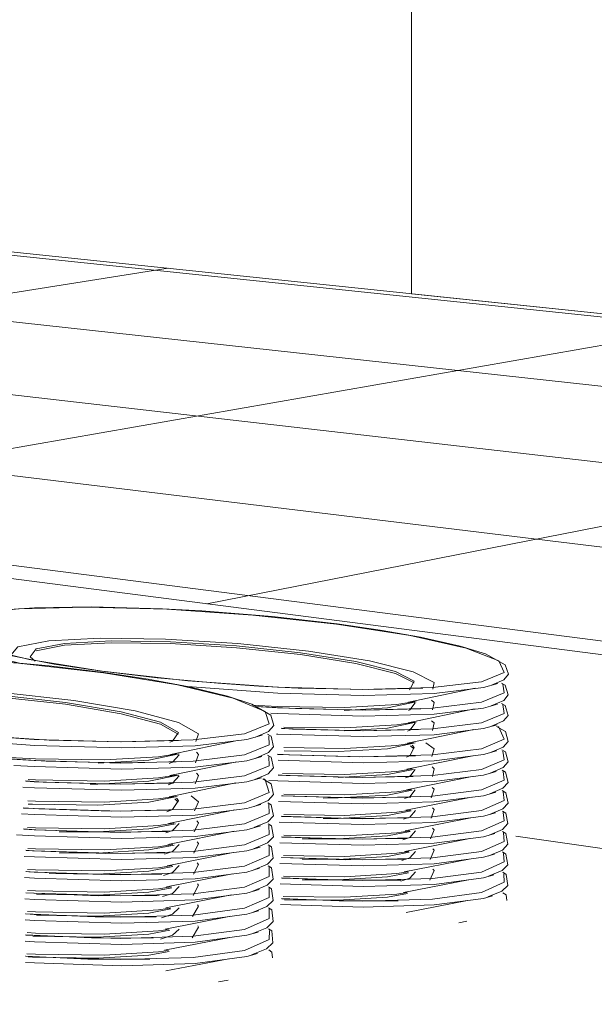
# Model space of a CAD drawing. Header units: metres. Extents: x -32 to 90, y -28 to 32.
# Tile 49 of 148: x 90.02303 to 90.0247, y 1.74379 to 1.74665. Entities that reach past the tile are written whole.
import ezdxf

# ---------------------------------------------------------------- set-up
doc = ezdxf.new("R2010")
doc.units = ezdxf.units.M
for name, color, linetype, lineweight in [('A-FLOR', 192, 'Continuous', 18), ('A-FLOR-PATT', 8, 'Continuous', 50), ('A-GENM', 13, 'Continuous', 18), ('A-MASS', 70, 'Continuous', 9), ('A-WALL', 113, 'Continuous', 18), ('Q-SPCQ', 91, 'Continuous', 9)]:
    doc.layers.add(name, color=color, linetype=linetype, lineweight=lineweight)

# ---------------------------------------------------------------- blocks, each defined once
blk = doc.blocks.new('FP_19-1-RESTAURANTE-BALCÃO DISTRIBUIÇÃO')
at = {"layer": 'A-FLOR-PATT', "lineweight": 9}
for p, q in [((-4.0618185, 1.7452753), (-4.0687508, 1.7460004)), ((-4.0679521, 1.745926), (-4.0687709, 1.745797)), ((-4.0618496, 1.745053), (-4.0687695, 1.7458115)), ((-4.0663627, 1.7457601), (-4.068817, 1.7453316)), ((-4.0607939, 1.7446834), (-4.0687901, 1.7456038)), ((-4.0646383, 1.7455801), (-4.0678395, 1.744953)), ((-4.0586609, 1.7441442), (-4.0688128, 1.7453744)), ((-4.0584524, 1.7437911), (-4.0688423, 1.7451203))]:
    blk.add_line(p, q, dxfattribs=at)

msp = doc.modelspace()

# ---------------------------------------------------------------- linework, layer by layer
at = {"layer": 'A-FLOR', "lineweight": 9}
msp.add_line((90.0252938, 1.7447317), (90.022449, 1.7450984), dxfattribs=at)
at = {"layer": 'A-GENM', "lineweight": 9}
msp.add_line((90.0263871, 1.7440052), (90.0244721, 1.7442788), dxfattribs=at)
at = {"layer": 'A-MASS'}
for p, q in [((90.0241689, 1.7510207), (90.0241689, 1.7458523)), ((90.0241689, 1.7458523), (90.0260246, 1.7456586))]:
    msp.add_line(p, q, dxfattribs=at)
at = {"layer": 'A-WALL', "lineweight": 9}
msp.add_line((90.0228448, 1.7459905), (90.0295978, 1.7452857), dxfattribs=at)
at = {"layer": 'Q-SPCQ'}
for p, q in [((90.0243543, 1.7447078), (90.0241611, 1.7446675)), ((90.0243523, 1.7446479), (90.0241596, 1.744608)), ((90.0244225, 1.7445949), (90.0244195, 1.7445968)), ((90.0243502, 1.744588), (90.0241581, 1.7445485)), ((90.0236643, 1.7445565), (90.0234696, 1.7445159)), ((90.0241766, 1.744532), (90.0241663, 1.7445405)), ((90.0243475, 1.744512), (90.0241561, 1.744473)), ((90.0236621, 1.7444948), (90.0234679, 1.7444546)), ((90.0243454, 1.7444521), (90.0241545, 1.7444134)), ((90.0236598, 1.7444332), (90.0234662, 1.7443934)), ((90.0237444, 1.7444424), (90.023741, 1.7444448)), ((90.0234923, 1.7443779), (90.0234829, 1.7443868)), ((90.0243433, 1.7443921), (90.0241529, 1.7443539)), ((90.0236568, 1.744355), (90.023464, 1.7443157)), ((90.0243411, 1.7443322), (90.0241513, 1.7442943)), ((90.0236545, 1.7442933), (90.0234623, 1.7442545)), ((90.0243389, 1.7442722), (90.0241496, 1.7442348)), ((90.0236521, 1.7442316), (90.0234605, 1.7441932)), ((90.0243366, 1.7442122), (90.024148, 1.7441752)), ((90.0236496, 1.7441699), (90.0234587, 1.7441319)), ((90.0243344, 1.7441523), (90.0241463, 1.7441156)), ((90.0236472, 1.7441082), (90.0234569, 1.7440707)), ((90.0243321, 1.7440923), (90.0241539, 1.7440579)), ((90.0236447, 1.7440465), (90.023455, 1.7440094)), ((90.0243298, 1.7440323), (90.0243064, 1.7440278)), ((90.0236422, 1.7439848), (90.0234531, 1.7439481)), ((90.0236396, 1.743923), (90.0234568, 1.7438879)), ((90.023637, 1.7438613), (90.0236091, 1.743856))]:
    msp.add_line(p, q, dxfattribs=at)
for points in [[(90.022833, 1.7448389, 0), (90.0228039, 1.7448593, 0), (90.0227956, 1.7448767, 0), (90.0228132, 1.7449016, 0), (90.0228795, 1.7449227, 0), (90.0229564, 1.7449336, 0), (90.0230749, 1.7449416, 0), (90.0232398, 1.744944, 0), (90.0234466, 1.7449383, 0), (90.0235607, 1.744932, 0), (90.0237649, 1.7449157, 0), (90.0239532, 1.7448946, 0)], [(90.0239522, 1.7448941, 0), (90.0237091, 1.7449202, 0), (90.0234591, 1.744937, 0), (90.0232254, 1.7449433, 0), (90.0230291, 1.7449383, 0), (90.0228884, 1.7449226, 0), (90.0228169, 1.7448975, 0), (90.0228223, 1.7448652, 0), (90.0229054, 1.7448287, 0), (90.0230597, 1.7447915, 0), (90.0232715, 1.7447572, 0)], [(90.0244225, 1.7447872, 0), (90.0243279, 1.7448243, 0), (90.0241655, 1.7448611, 0), (90.0239522, 1.7448941, 0)], [(90.0244018, 1.7447165, 0), (90.0244375, 1.7447324, 0), (90.0244504, 1.7447485, 0), (90.0244411, 1.7447761, 0), (90.0243837, 1.7448073, 0), (90.0243109, 1.7448301, 0), (90.0241953, 1.7448562, 0), (90.0240787, 1.7448767, 0), (90.0239532, 1.7448946, 0)], [(90.0238709, 1.7448157, 0), (90.0236656, 1.7448376, 0), (90.0234558, 1.7448506, 0), (90.0232657, 1.7448533, 0), (90.0231171, 1.7448454, 0), (90.0230271, 1.7448277, 0), (90.0230064, 1.7448034, 0)], [(90.0228159, 1.74485, 0), (90.0228996, 1.7448131, 0), (90.02304, 1.7447785, 0)], [(90.0238477, 1.744811, 0), (90.0236611, 1.7448309, 0), (90.0234703, 1.7448428, 0), (90.0232974, 1.7448453, 0), (90.0231622, 1.744838, 0), (90.0230806, 1.744822, 0), (90.0230625, 1.7447988, 0), (90.0230776, 1.744786, 0)], [(90.0238477, 1.7448055, 0), (90.0236611, 1.7448255, 0), (90.0234703, 1.7448373, 0), (90.0232974, 1.7448398, 0), (90.0231622, 1.7448326, 0), (90.0230806, 1.7448165, 0)], [(90.0221266, 1.7446914, 0), (90.0220955, 1.744713, 0), (90.0220857, 1.7447315, 0), (90.0221023, 1.7447586, 0), (90.0221668, 1.7447811, 0), (90.0222412, 1.7447929, 0), (90.0223556, 1.744802, 0), (90.0225152, 1.7448058, 0), (90.022717, 1.7448017, 0), (90.0228295, 1.7447961, 0), (90.0229449, 1.7447883, 0), (90.0231177, 1.7447726, 0), (90.0232765, 1.7447536, 0)], [(90.0232755, 1.744753, 0), (90.0230292, 1.7447806, 0), (90.0227747, 1.7447984, 0), (90.0225354, 1.744805, 0), (90.0223331, 1.7447997, 0), (90.0221864, 1.7447832, 0), (90.0221093, 1.7447566, 0), (90.0221102, 1.7447225, 0), (90.0221904, 1.744684, 0), (90.0223439, 1.7446446, 0), (90.0225567, 1.7446083, 0)], [(90.0230106, 1.7448017, 0), (90.0231329, 1.7447782, 0), (90.0232707, 1.7447574, 0)], [(90.0241626, 1.7447038, 0), (90.0241642, 1.7447045, 0), (90.0241776, 1.7447285, 0), (90.0241231, 1.7447566, 0), (90.0240082, 1.7447852, 0), (90.0238477, 1.744811, 0)], [(90.024177, 1.7447236, 0), (90.0241231, 1.744751, 0), (90.0240082, 1.7447797, 0), (90.0238477, 1.7448055, 0)], [(90.0242316, 1.7447049, 0), (90.0242347, 1.7447249, 0), (90.0241743, 1.7447558, 0), (90.0240476, 1.7447874, 0), (90.0238709, 1.7448157, 0)], [(90.0232715, 1.7447572, 0), (90.0235201, 1.7447294, 0), (90.0237806, 1.7447111, 0), (90.0240258, 1.7447043, 0), (90.0242301, 1.7447097, 0), (90.0243723, 1.7447267, 0), (90.0244383, 1.7447535, 0), (90.0244228, 1.7447871, 0)], [(90.0242023, 1.7447083, 0), (90.0240443, 1.7447044, 0), (90.0238406, 1.7447086, 0), (90.0237259, 1.7447142, 0), (90.0236074, 1.7447222, 0), (90.023431, 1.7447382, 0), (90.0232707, 1.7447574, 0)], [(90.0237444, 1.7446401, 0), (90.0236522, 1.7446794, 0), (90.0234902, 1.7447182, 0), (90.0232755, 1.744753, 0)], [(90.0237168, 1.7445661, 0), (90.0237549, 1.7445827, 0), (90.0237695, 1.7445997, 0), (90.0237614, 1.7446294, 0), (90.023706, 1.7446619, 0), (90.0236359, 1.7446853, 0), (90.0235246, 1.7447121, 0), (90.0234057, 1.7447343, 0), (90.0232765, 1.7447536, 0)], [(90.0231897, 1.744672, 0), (90.0229817, 1.7446952, 0), (90.0227679, 1.7447089, 0), (90.0225729, 1.7447118, 0), (90.0224191, 1.7447034, 0), (90.0223242, 1.7446847, 0), (90.0223, 1.7446578, 0), (90.0223026, 1.7446535, 0)], [(90.023516, 1.7447129, 0), (90.0235193, 1.7447126, 0), (90.0237819, 1.7446941, 0), (90.0240292, 1.7446872, 0), (90.0242352, 1.7446927, 0), (90.0243786, 1.74471, 0), (90.0244199, 1.7447216, 0)], [(90.0237168, 1.7446549, 0), (90.0237806, 1.7446514, 0), (90.0240258, 1.7446445, 0), (90.0242301, 1.7446499, 0), (90.0243723, 1.7446672, 0), (90.0244383, 1.7446943, 0), (90.0244341, 1.7447194, 0)], [(90.0244008, 1.7446567, 0), (90.024437, 1.7446727, 0), (90.0244503, 1.7446889, 0), (90.0244413, 1.7447169, 0), (90.0244304, 1.744723, 0)], [(90.0231653, 1.744667, 0), (90.0229762, 1.7446881, 0), (90.0227817, 1.7447006, 0), (90.0226043, 1.7447032, 0), (90.0224644, 1.7446956, 0), (90.0223783, 1.7446786, 0), (90.0223566, 1.7446541, 0), (90.0223781, 1.744636, 0)], [(90.0231653, 1.7446614, 0), (90.0229762, 1.7446825, 0), (90.0227817, 1.744695, 0), (90.0226043, 1.7446976, 0), (90.0224644, 1.74469, 0), (90.0223783, 1.744673, 0)], [(90.0234684, 1.7445515, 0), (90.0234763, 1.7445545, 0), (90.0234933, 1.7445799, 0), (90.0234409, 1.7446096, 0), (90.0233267, 1.7446398, 0), (90.0231653, 1.744667, 0)], [(90.0234926, 1.7445751, 0), (90.0234409, 1.7446038, 0), (90.0233267, 1.7446341, 0), (90.0231653, 1.7446614, 0)], [(90.0235434, 1.7445534, 0), (90.0235515, 1.7445761, 0), (90.0234935, 1.7446088, 0), (90.0233675, 1.7446421, 0), (90.0231897, 1.744672, 0)], [(90.0237081, 1.7446588, 0), (90.0237809, 1.7446552, 0), (90.0239761, 1.7446523, 0), (90.024127, 1.7446608, 0), (90.0241801, 1.7446691, 0)], [(90.024196, 1.7446482, 0), (90.0240366, 1.7446446, 0), (90.0238325, 1.7446491, 0), (90.0237187, 1.7446549, 0)], [(90.023761, 1.7446355, 0), (90.0237819, 1.7446344, 0), (90.0240292, 1.7446274, 0), (90.0242352, 1.744633, 0), (90.0243786, 1.7446504, 0), (90.0244189, 1.7446618, 0)], [(90.0237927, 1.744591, 0), (90.0240258, 1.7445847, 0), (90.0242301, 1.7445902, 0), (90.0243723, 1.7446076, 0), (90.0244383, 1.7446351, 0), (90.0244341, 1.7446604, 0)], [(90.024183, 1.7446688, 0), (90.0240998, 1.7446512, 0), (90.0239738, 1.7446435, 0)], [(90.0241603, 1.7446438, 0), (90.0241642, 1.7446454, 0), (90.0241801, 1.7446654, 0)], [(90.0242308, 1.7446452, 0), (90.0242347, 1.7446661, 0), (90.0242273, 1.744673, 0)], [(90.0243998, 1.744597, 0), (90.0244365, 1.744613, 0), (90.0244502, 1.7446293, 0), (90.0244416, 1.7446577, 0), (90.0244308, 1.7446638, 0)], [(90.0225567, 1.7446083, 0), (90.0228086, 1.7445789, 0), (90.023074, 1.7445596, 0), (90.0233253, 1.7445524, 0), (90.0235362, 1.7445581, 0), (90.0236848, 1.7445761, 0), (90.0237562, 1.7446045, 0), (90.0237446, 1.74464, 0)], [(90.0234933, 1.7445559, 0), (90.0233275, 1.7445526, 0), (90.0231183, 1.7445576, 0), (90.022883, 1.7445725, 0), (90.0227114, 1.744589, 0), (90.022556, 1.7446086, 0)], [(90.0237781, 1.7445749, 0), (90.0237819, 1.7445747, 0), (90.0240292, 1.7445676, 0), (90.0242352, 1.7445732, 0), (90.0243786, 1.7445908, 0), (90.0244179, 1.744602, 0)], [(90.0237992, 1.7445951, 0), (90.0239761, 1.7445929, 0), (90.024127, 1.7446014, 0), (90.0241775, 1.7446093, 0)], [(90.024183, 1.7446097, 0), (90.0240998, 1.7445919, 0), (90.0239738, 1.7445841, 0)], [(90.0241579, 1.7445838, 0), (90.0241642, 1.7445864, 0), (90.0241802, 1.7446063, 0)], [(90.0242299, 1.7445855, 0), (90.0242347, 1.7446072, 0), (90.0242279, 1.7446138, 0)], [(90.0243986, 1.7445212, 0), (90.0244358, 1.7445373, 0), (90.02445, 1.7445537, 0), (90.0244419, 1.7445826, 0), (90.0244164, 1.7445974, 0)], [(90.0227452, 1.7445679, 0), (90.0228077, 1.7445617, 0), (90.0230752, 1.7445421, 0), (90.0233286, 1.7445348, 0), (90.0235413, 1.7445406, 0), (90.0236911, 1.7445589, 0), (90.0237362, 1.7445716, 0)], [(90.0229752, 1.7445041, 0), (90.023074, 1.7444982, 0), (90.0233253, 1.7444909, 0), (90.0235362, 1.7444966, 0), (90.0236848, 1.7445149, 0), (90.0237562, 1.7445436, 0), (90.0237552, 1.7445701, 0)], [(90.0237157, 1.7445046, 0), (90.0237543, 1.7445213, 0), (90.0237694, 1.7445384, 0), (90.0237617, 1.7445685, 0), (90.0237513, 1.7445748, 0)], [(90.0237809, 1.7445159, 0), (90.0240258, 1.7445089, 0), (90.0242301, 1.7445145, 0), (90.0243723, 1.7445321, 0), (90.0244383, 1.74456, 0), (90.0244227, 1.7445947, 0)], [(90.0241896, 1.7445882, 0), (90.0240289, 1.7445848, 0), (90.0238243, 1.7445897, 0), (90.0237916, 1.7445918, 0)], [(90.0237992, 1.7445357, 0), (90.0239761, 1.7445335, 0), (90.024127, 1.7445421, 0), (90.024175, 1.7445495, 0)], [(90.0241797, 1.7445492, 0), (90.0240998, 1.7445326, 0), (90.0239569, 1.7445244, 0), (90.0237999, 1.7445261, 0)], [(90.0241547, 1.7445078, 0), (90.0241642, 1.7445115, 0), (90.0241776, 1.7445363, 0), (90.0241712, 1.7445425, 0)], [(90.0242288, 1.7445098, 0), (90.0242347, 1.7445326, 0), (90.0242111, 1.7445496, 0)], [(90.0229655, 1.7445092, 0), (90.0230781, 1.7445029, 0), (90.0232785, 1.7444999, 0), (90.0234348, 1.7445088, 0), (90.0234888, 1.7445172, 0)], [(90.023015, 1.7444841, 0), (90.0230752, 1.7444807, 0), (90.0233286, 1.7444733, 0), (90.0235413, 1.7444792, 0), (90.0236911, 1.7444976, 0), (90.0237351, 1.7445101, 0)], [(90.02305, 1.744438, 0), (90.023074, 1.7444367, 0), (90.0233253, 1.7444293, 0), (90.0235362, 1.7444352, 0), (90.0236848, 1.7444536, 0), (90.0237562, 1.7444827, 0), (90.0237552, 1.7445095, 0)], [(90.0234953, 1.7445177, 0), (90.0234074, 1.7444991, 0), (90.0232603, 1.7444906, 0)], [(90.0234657, 1.7444898, 0), (90.0234763, 1.7444937, 0), (90.0234952, 1.7445149, 0)], [(90.0235423, 1.744492, 0), (90.0235515, 1.7445156, 0), (90.0235451, 1.7445226, 0)], [(90.0237146, 1.7444431, 0), (90.0237537, 1.7444599, 0), (90.0237692, 1.7444771, 0), (90.023762, 1.7445076, 0), (90.0237517, 1.7445139, 0)], [(90.0241812, 1.744512, 0), (90.0240189, 1.7445091, 0), (90.0238138, 1.7445145, 0), (90.0237812, 1.7445166, 0)], [(90.0237822, 1.7444989, 0), (90.0240292, 1.7444918, 0), (90.0242352, 1.7444975, 0), (90.0243786, 1.7445154, 0), (90.0244165, 1.7445261, 0)], [(90.0237827, 1.7444561, 0), (90.0240258, 1.7444491, 0), (90.0242301, 1.7444547, 0), (90.0243723, 1.7444726, 0), (90.0244383, 1.7445007, 0), (90.0244349, 1.7445258, 0)], [(90.0243976, 1.7444614, 0), (90.0244353, 1.7444776, 0), (90.0244499, 1.7444941, 0), (90.0244422, 1.7445234, 0), (90.0244318, 1.7445295, 0)], [(90.0234861, 1.7444941, 0), (90.0233189, 1.7444911, 0), (90.0231093, 1.7444966, 0), (90.0229748, 1.7445054, 0)], [(90.0230567, 1.7444428, 0), (90.0230781, 1.7444418, 0), (90.0232785, 1.7444388, 0), (90.0234348, 1.7444478, 0), (90.0234861, 1.7444557, 0)], [(90.023493, 1.744456, 0), (90.0234074, 1.7444381, 0), (90.0232593, 1.7444295, 0), (90.0232372, 1.7444293, 0)], [(90.0234628, 1.7444281, 0), (90.0234763, 1.744433, 0), (90.0234953, 1.7444541, 0)], [(90.0235413, 1.7444306, 0), (90.0235515, 1.7444551, 0), (90.0235457, 1.7444617, 0)], [(90.0237552, 1.7444407, 0), (90.0237819, 1.7444392, 0), (90.0240292, 1.744432, 0), (90.0242352, 1.7444377, 0), (90.0243786, 1.7444558, 0), (90.0244153, 1.7444662, 0)], [(90.0241745, 1.7444519, 0), (90.0240108, 1.7444493, 0), (90.0238053, 1.7444551, 0), (90.0237826, 1.7444566, 0)], [(90.0237931, 1.7443958, 0), (90.0240258, 1.7443893, 0), (90.0242301, 1.744395, 0), (90.0243723, 1.7444131, 0), (90.0244383, 1.7444415, 0), (90.024435, 1.7444668, 0)], [(90.0237954, 1.7444605, 0), (90.0239761, 1.7444581, 0), (90.024127, 1.7444668, 0), (90.0241718, 1.7444737, 0)], [(90.0241752, 1.7444725, 0), (90.0240998, 1.7444574, 0), (90.0239569, 1.7444491, 0)], [(90.0241521, 1.7444478, 0), (90.0241642, 1.7444524, 0), (90.0241804, 1.7444721, 0)], [(90.0242301, 1.7444516, 0), (90.0242347, 1.7444738, 0), (90.0242291, 1.7444795, 0)], [(90.0243966, 1.7444016, 0), (90.0244347, 1.7444179, 0), (90.0244497, 1.7444345, 0), (90.0244424, 1.7444641, 0), (90.0244322, 1.7444703, 0)], [(90.0230413, 1.7444211, 0), (90.0230752, 1.7444192, 0), (90.0233286, 1.7444118, 0), (90.0235413, 1.7444177, 0), (90.0236911, 1.7444364, 0), (90.023734, 1.7444485, 0)], [(90.0230436, 1.7443605, 0), (90.023074, 1.7443588, 0), (90.0233253, 1.7443514, 0), (90.0235362, 1.7443573, 0), (90.0236848, 1.744376, 0), (90.0237562, 1.7444054, 0), (90.0237446, 1.7444423, 0)], [(90.0234788, 1.7444323, 0), (90.0233101, 1.7444296, 0), (90.0231001, 1.7444356, 0), (90.023049, 1.744439, 0)], [(90.0237132, 1.7443651, 0), (90.023753, 1.744382, 0), (90.023769, 1.7443993, 0), (90.0237623, 1.7444304, 0), (90.023738, 1.7444456, 0)], [(90.0235399, 1.7443527, 0), (90.0235515, 1.7443784, 0), (90.0235301, 1.7443959, 0)], [(90.0237834, 1.7443794, 0), (90.0240292, 1.7443722, 0), (90.0242352, 1.744378, 0), (90.0243786, 1.7443962, 0), (90.0244141, 1.7444063, 0)], [(90.0241676, 1.7443919, 0), (90.0240026, 1.7443896, 0), (90.0237967, 1.7443958, 0), (90.0237919, 1.7443961, 0)], [(90.0237929, 1.7443361, 0), (90.0240258, 1.7443295, 0), (90.0242301, 1.7443353, 0), (90.0243723, 1.7443535, 0), (90.0244383, 1.7443822, 0), (90.0244354, 1.7444074, 0)], [(90.0237991, 1.7444009, 0), (90.0239761, 1.7443987, 0), (90.024127, 1.7444075, 0), (90.0241693, 1.7444139, 0)], [(90.0241718, 1.7444122, 0), (90.0240998, 1.7443981, 0), (90.0239569, 1.7443897, 0), (90.0239135, 1.7443894, 0)], [(90.0241495, 1.7443878, 0), (90.0241642, 1.7443933, 0), (90.0241805, 1.7444128, 0)], [(90.0242269, 1.7443904, 0), (90.0242347, 1.7444149, 0), (90.0242296, 1.7444202, 0)], [(90.0243955, 1.7443418, 0), (90.0244342, 1.7443581, 0), (90.0244496, 1.7443748, 0), (90.0244427, 1.7444049, 0), (90.0244326, 1.744411, 0)], [(90.023038, 1.7443435, 0), (90.0230752, 1.7443413, 0), (90.0233286, 1.7443338, 0), (90.0235413, 1.7443398, 0), (90.0236911, 1.7443587, 0), (90.0237325, 1.7443705, 0)], [(90.0230447, 1.7442991, 0), (90.023074, 1.7442974, 0), (90.0233253, 1.7442898, 0), (90.0235362, 1.7442958, 0), (90.0236848, 1.7443148, 0), (90.0237562, 1.7443445, 0), (90.0237552, 1.7443719, 0)], [(90.0230565, 1.7443817, 0), (90.0230781, 1.7443807, 0), (90.0232785, 1.7443776, 0), (90.0234348, 1.7443867, 0), (90.0234833, 1.7443942, 0)], [(90.023489, 1.7443936, 0), (90.0234074, 1.7443771, 0), (90.0232593, 1.7443685, 0), (90.0230697, 1.7443714, 0), (90.0230566, 1.744372, 0)], [(90.0234591, 1.7443499, 0), (90.0234763, 1.744356, 0), (90.0234933, 1.7443823, 0), (90.0234875, 1.7443888, 0)], [(90.0237121, 1.7443036, 0), (90.0237524, 1.7443206, 0), (90.0237688, 1.744338, 0), (90.0237626, 1.7443695, 0), (90.0237527, 1.7443758, 0)], [(90.0234692, 1.744354, 0), (90.0232988, 1.7443517, 0), (90.0230883, 1.7443583, 0), (90.0230429, 1.7443615, 0)], [(90.0237851, 1.7443196, 0), (90.0240292, 1.7443124, 0), (90.0242352, 1.7443182, 0), (90.0243786, 1.7443367, 0), (90.0244129, 1.7443464, 0)], [(90.023793, 1.7442764, 0), (90.0240258, 1.7442697, 0), (90.0242301, 1.7442755, 0), (90.0243723, 1.744294, 0), (90.0244383, 1.744323, 0), (90.0244358, 1.7443479, 0)], [(90.0237991, 1.7443415, 0), (90.0239761, 1.7443392, 0), (90.024127, 1.7443481, 0), (90.0241669, 1.7443542, 0)], [(90.0241687, 1.7443521, 0), (90.0240998, 1.7443388, 0), (90.0239569, 1.7443303, 0), (90.0239135, 1.74433, 0)], [(90.0241464, 1.7443278, 0), (90.0241642, 1.7443342, 0), (90.0241806, 1.7443534, 0)], [(90.024226, 1.7443307, 0), (90.0242347, 1.7443561, 0), (90.0242301, 1.744361, 0)], [(90.0243945, 1.744282, 0), (90.0244336, 1.7442984, 0), (90.0244494, 1.7443152, 0), (90.0244429, 1.7443456, 0), (90.024433, 1.7443518, 0)], [(90.023051, 1.7442373, 0), (90.023074, 1.744236, 0), (90.0233253, 1.7442283, 0), (90.0235362, 1.7442344, 0), (90.0236848, 1.7442535, 0), (90.0237562, 1.7442836, 0), (90.0237556, 1.7443109, 0)], [(90.0230552, 1.7443043, 0), (90.0230781, 1.7443033, 0), (90.0232785, 1.7443001, 0), (90.0234348, 1.7443094, 0), (90.0234798, 1.7443162, 0)], [(90.0234842, 1.7443149, 0), (90.0234074, 1.7442998, 0), (90.0232593, 1.744291, 0), (90.0231469, 1.7442915, 0)], [(90.0234562, 1.7442883, 0), (90.0234763, 1.7442952, 0), (90.0234955, 1.7443158, 0)], [(90.0235388, 1.7442913, 0), (90.0235515, 1.7443178, 0), (90.0235468, 1.7443235, 0)], [(90.023711, 1.7442421, 0), (90.0237517, 1.7442592, 0), (90.0237686, 1.7442766, 0), (90.0237628, 1.7443086, 0), (90.0237531, 1.7443149, 0)], [(90.0241606, 1.7443318, 0), (90.0239943, 1.7443299, 0), (90.0237916, 1.7443364, 0)], [(90.0230235, 1.7442829, 0), (90.0230752, 1.7442799, 0), (90.0233286, 1.7442722, 0), (90.0235413, 1.7442783, 0), (90.0236911, 1.7442974, 0), (90.0237313, 1.7443089, 0)], [(90.0234614, 1.7442922, 0), (90.0232896, 1.7442903, 0), (90.0230788, 1.7442973, 0), (90.0230439, 1.7442999, 0)], [(90.023787, 1.7442597, 0), (90.0240292, 1.7442526, 0), (90.0242352, 1.7442585, 0), (90.0243786, 1.7442771, 0), (90.0244115, 1.7442865, 0)], [(90.0237932, 1.7442166, 0), (90.0240258, 1.7442099, 0), (90.0242301, 1.7442158, 0), (90.0243723, 1.7442344, 0), (90.0244383, 1.7442637, 0), (90.0244362, 1.7442884, 0)], [(90.0237991, 1.7442821, 0), (90.0239761, 1.7442798, 0), (90.024127, 1.7442888, 0), (90.0241644, 1.7442944, 0)], [(90.0241657, 1.744292, 0), (90.0240998, 1.7442795, 0), (90.0239569, 1.744271, 0), (90.023852, 1.7442713, 0)], [(90.024144, 1.744268, 0), (90.0241642, 1.7442751, 0), (90.0241806, 1.7442941, 0)], [(90.024225, 1.744271, 0), (90.0242347, 1.7442972, 0), (90.0242306, 1.7443017, 0)], [(90.0243935, 1.7442222, 0), (90.024433, 1.7442387, 0), (90.0244492, 1.7442555, 0), (90.0244432, 1.7442864, 0), (90.0244334, 1.7442926, 0)], [(90.0230556, 1.7442432, 0), (90.0230781, 1.7442422, 0), (90.0232785, 1.744239, 0), (90.0234348, 1.7442483, 0), (90.0234771, 1.7442548, 0)], [(90.0234806, 1.7442529, 0), (90.0234074, 1.7442388, 0), (90.0232593, 1.74423, 0), (90.0231469, 1.7442304, 0)], [(90.0234531, 1.7442266, 0), (90.0234763, 1.7442345, 0), (90.0234955, 1.7442548, 0)], [(90.0235377, 1.7442299, 0), (90.0235515, 1.7442573, 0), (90.0235473, 1.7442626, 0)], [(90.0237099, 1.7441805, 0), (90.0237511, 1.7441977, 0), (90.0237684, 1.7442153, 0), (90.0237631, 1.7442476, 0), (90.0237535, 1.744254, 0)], [(90.0241534, 1.7442718, 0), (90.0239858, 1.7442702, 0), (90.0237919, 1.7442768, 0)], [(90.0230451, 1.7442202, 0), (90.0230752, 1.7442185, 0), (90.0233286, 1.7442107, 0), (90.0235413, 1.7442169, 0), (90.0236911, 1.7442362, 0), (90.02373, 1.7442473, 0)], [(90.0234534, 1.7442304, 0), (90.0232803, 1.7442289, 0), (90.0230691, 1.7442364, 0), (90.0230502, 1.7442378, 0)], [(90.0230508, 1.7441759, 0), (90.023074, 1.7441745, 0), (90.0233253, 1.7441668, 0), (90.0235362, 1.744173, 0), (90.0236848, 1.7441923, 0), (90.0237562, 1.7442226, 0), (90.0237559, 1.7442498, 0)], [(90.0237877, 1.7442, 0), (90.0240292, 1.7441927, 0), (90.0242352, 1.7441987, 0), (90.0243786, 1.7442176, 0), (90.0244101, 1.7442265, 0)], [(90.0237932, 1.7441569, 0), (90.0240258, 1.7441501, 0), (90.0242301, 1.744156, 0), (90.0243723, 1.7441749, 0), (90.0244383, 1.7442045, 0), (90.0244366, 1.744229, 0)], [(90.0237982, 1.7442227, 0), (90.0239761, 1.7442203, 0), (90.024127, 1.7442294, 0), (90.024162, 1.7442347, 0)], [(90.0241629, 1.744232, 0), (90.0240998, 1.7442202, 0), (90.0239569, 1.7442116, 0), (90.023852, 1.7442119, 0)], [(90.0241412, 1.744208, 0), (90.0241642, 1.7442161, 0), (90.0241807, 1.7442347, 0)], [(90.024224, 1.7442113, 0), (90.0242347, 1.7442384, 0), (90.0242311, 1.7442425, 0)], [(90.0243924, 1.7441624, 0), (90.0244324, 1.7441789, 0), (90.024449, 1.7441959, 0), (90.0244434, 1.7442271, 0), (90.0244338, 1.7442334, 0)], [(90.0235366, 1.7441685, 0), (90.0235515, 1.7441968, 0), (90.0235478, 1.7442016, 0)], [(90.024146, 1.7442118, 0), (90.0239771, 1.7442105, 0), (90.0237921, 1.7442173, 0)], [(90.0230461, 1.7441587, 0), (90.0230752, 1.744157, 0), (90.0233286, 1.7441492, 0), (90.0235413, 1.7441554, 0), (90.0236911, 1.7441749, 0), (90.0237287, 1.7441856, 0)], [(90.0234453, 1.7441687, 0), (90.0232707, 1.7441676, 0), (90.0230593, 1.7441755, 0), (90.02305, 1.7441763, 0)], [(90.0230506, 1.7441145, 0), (90.023074, 1.7441131, 0), (90.0233253, 1.7441053, 0), (90.0235362, 1.7441115, 0), (90.0236848, 1.744131, 0), (90.0237562, 1.7441617, 0), (90.0237562, 1.7441888, 0)], [(90.0230554, 1.7441821, 0), (90.0230781, 1.7441811, 0), (90.0232785, 1.7441779, 0), (90.0234348, 1.7441873, 0), (90.0234744, 1.7441933, 0)], [(90.0234772, 1.744191, 0), (90.0234074, 1.7441778, 0), (90.0232593, 1.7441689, 0), (90.0231181, 1.7441701, 0)], [(90.02345, 1.744165, 0), (90.0234763, 1.7441737, 0), (90.0234955, 1.7441937, 0)], [(90.0237087, 1.744119, 0), (90.0237504, 1.7441363, 0), (90.0237681, 1.7441539, 0), (90.0237634, 1.7441867, 0), (90.0237539, 1.7441931, 0)], [(90.0237885, 1.7441402, 0), (90.0240292, 1.7441329, 0), (90.0242352, 1.744139, 0), (90.0243786, 1.744158, 0), (90.0244086, 1.7441666, 0)], [(90.0237931, 1.7440972, 0), (90.0240258, 1.7440903, 0), (90.0242301, 1.7440963, 0), (90.0243723, 1.7441153, 0), (90.0244383, 1.7441453, 0), (90.024437, 1.7441695, 0)], [(90.0237976, 1.7441633, 0), (90.0239761, 1.7441609, 0), (90.024127, 1.7441701, 0), (90.0241596, 1.744175, 0)], [(90.0241602, 1.7441721, 0), (90.0240998, 1.7441609, 0), (90.0239569, 1.7441522, 0), (90.023852, 1.7441525, 0)], [(90.0241384, 1.7441481, 0), (90.0241642, 1.744157, 0), (90.0241807, 1.7441754, 0)], [(90.024223, 1.7441517, 0), (90.0242347, 1.7441795, 0), (90.0242315, 1.7441832, 0)], [(90.0243913, 1.7441026, 0), (90.0244318, 1.7441192, 0), (90.0244488, 1.7441362, 0), (90.0244437, 1.7441678, 0), (90.0244341, 1.7441742, 0)], [(90.0235354, 1.7441071, 0), (90.0235515, 1.7441363, 0), (90.0235482, 1.7441407, 0)], [(90.0241385, 1.7441517, 0), (90.0239683, 1.7441509, 0), (90.0237921, 1.7441577, 0)], [(90.0230471, 1.7440972, 0), (90.0230752, 1.7440956, 0), (90.0233286, 1.7440877, 0), (90.0235413, 1.7440939, 0), (90.0236911, 1.7441137, 0), (90.0237272, 1.744124, 0)], [(90.0234369, 1.7441069, 0), (90.023261, 1.7441062, 0), (90.0230498, 1.7441147, 0)], [(90.0230504, 1.7440531, 0), (90.023074, 1.7440517, 0), (90.0233253, 1.7440438, 0), (90.0235362, 1.7440501, 0), (90.0236848, 1.7440698, 0), (90.0237562, 1.7441008, 0), (90.0237565, 1.7441277, 0)], [(90.0230553, 1.7441211, 0), (90.0230781, 1.74412, 0), (90.0232785, 1.7441167, 0), (90.0234348, 1.7441262, 0), (90.0234718, 1.7441318, 0)], [(90.0234741, 1.7441293, 0), (90.0234074, 1.7441168, 0), (90.0232593, 1.7441078, 0), (90.0230812, 1.7441104, 0)], [(90.023447, 1.7441034, 0), (90.0234763, 1.744113, 0), (90.0234955, 1.7441327, 0)], [(90.0237076, 1.7440575, 0), (90.0237498, 1.7440748, 0), (90.0237679, 1.7440925, 0), (90.0237636, 1.7441257, 0), (90.0237542, 1.7441322, 0)], [(90.0237967, 1.744104, 0), (90.0239761, 1.7441015, 0), (90.024127, 1.7441107, 0), (90.0241572, 1.7441152, 0)], [(90.0241577, 1.7441122, 0), (90.0240998, 1.7441016, 0), (90.0239569, 1.7440928, 0), (90.0238006, 1.7440946, 0)], [(90.0244463, 1.7440926, 0), (90.0244439, 1.7441086, 0), (90.0244345, 1.7441149, 0)], [(90.0237894, 1.7440804, 0), (90.0240292, 1.7440731, 0), (90.0242352, 1.7440792, 0), (90.0243786, 1.7440985, 0), (90.0244046, 1.7441057, 0)], [(90.0241307, 1.7440917, 0), (90.0239593, 1.7440912, 0), (90.0237921, 1.7440981, 0)], [(90.0230481, 1.7440357, 0), (90.0230752, 1.7440341, 0), (90.0233286, 1.7440261, 0), (90.0235413, 1.7440325, 0), (90.0236911, 1.7440524, 0), (90.0237257, 1.7440623, 0)], [(90.0234283, 1.7440452, 0), (90.0232511, 1.7440449, 0), (90.0230496, 1.7440535, 0)], [(90.0230502, 1.7439917, 0), (90.023074, 1.7439903, 0), (90.0233253, 1.7439823, 0), (90.0235362, 1.7439886, 0), (90.0236848, 1.7440085, 0), (90.0237562, 1.7440399, 0), (90.0237568, 1.7440667, 0)], [(90.0230547, 1.74406, 0), (90.0230781, 1.7440589, 0), (90.0232785, 1.7440556, 0), (90.0234348, 1.7440652, 0), (90.0234691, 1.7440703, 0)], [(90.0234711, 1.7440676, 0), (90.0234074, 1.7440558, 0), (90.0232593, 1.7440467, 0), (90.0230812, 1.7440493, 0)], [(90.0234438, 1.7440417, 0), (90.0234763, 1.7440522, 0), (90.0234954, 1.7440711, 0)], [(90.0235343, 1.7440457, 0), (90.0235515, 1.7440758, 0), (90.0235486, 1.7440797, 0)], [(90.0237064, 1.7439959, 0), (90.0237491, 1.7440133, 0), (90.0237677, 1.7440312, 0), (90.0237639, 1.7440648, 0), (90.0237546, 1.7440713, 0)], [(90.0230486, 1.7439743, 0), (90.0230752, 1.7439727, 0), (90.0233286, 1.7439646, 0), (90.0235413, 1.743971, 0), (90.0236911, 1.7439912, 0), (90.0237241, 1.7440006, 0)], [(90.02305, 1.7439303, 0), (90.023074, 1.7439288, 0), (90.0233253, 1.7439208, 0), (90.0235362, 1.7439272, 0), (90.0236848, 1.7439473, 0), (90.0237562, 1.7439789, 0), (90.0237571, 1.7440056, 0)], [(90.023054, 1.743999, 0), (90.0230781, 1.7439978, 0), (90.0232785, 1.7439945, 0), (90.0234348, 1.7440042, 0), (90.0234647, 1.7440086, 0)], [(90.0234684, 1.744006, 0), (90.0234074, 1.7439949, 0), (90.0232593, 1.7439856, 0), (90.0230706, 1.7439887, 0)], [(90.0234407, 1.7439801, 0), (90.0234763, 1.7439915, 0), (90.0234953, 1.7440095, 0)], [(90.0235331, 1.7439844, 0), (90.0235515, 1.7440153, 0), (90.023549, 1.7440188, 0)], [(90.0237052, 1.7439344, 0), (90.0237484, 1.7439519, 0), (90.0237674, 1.7439698, 0), (90.0237641, 1.7440038, 0), (90.0237549, 1.7440104, 0)], [(90.0234195, 1.7439834, 0), (90.0232409, 1.7439836, 0), (90.0230494, 1.7439922, 0)], [(90.0230488, 1.7439128, 0), (90.0230752, 1.7439112, 0), (90.0233286, 1.7439031, 0), (90.0235413, 1.7439096, 0), (90.0236911, 1.7439299, 0), (90.0237224, 1.7439388, 0)], [(90.0230533, 1.7439379, 0), (90.0230781, 1.7439367, 0), (90.0232785, 1.7439333, 0), (90.0234348, 1.7439431, 0), (90.0234639, 1.7439475, 0)], [(90.0234658, 1.7439444, 0), (90.0234074, 1.7439339, 0), (90.0232593, 1.7439246, 0), (90.0230697, 1.7439277, 0), (90.0230567, 1.7439284, 0)], [(90.0237657, 1.7439264, 0), (90.0237644, 1.7439428, 0), (90.0237553, 1.7439495, 0)], [(90.0234104, 1.7439217, 0), (90.0232306, 1.7439224, 0), (90.0230492, 1.743931, 0)]]:
    msp.add_polyline3d(points, dxfattribs=at)

# ---------------------------------------------------------------- block references
at = {"layer": 'A-FLOR', "lineweight": 9}
msp.add_blockref('FP_19-1-RESTAURANTE-BALCÃO DISTRIBUIÇÃO', (94.0914149, 0), dxfattribs=at)

doc.saveas('drawing.dxf')
